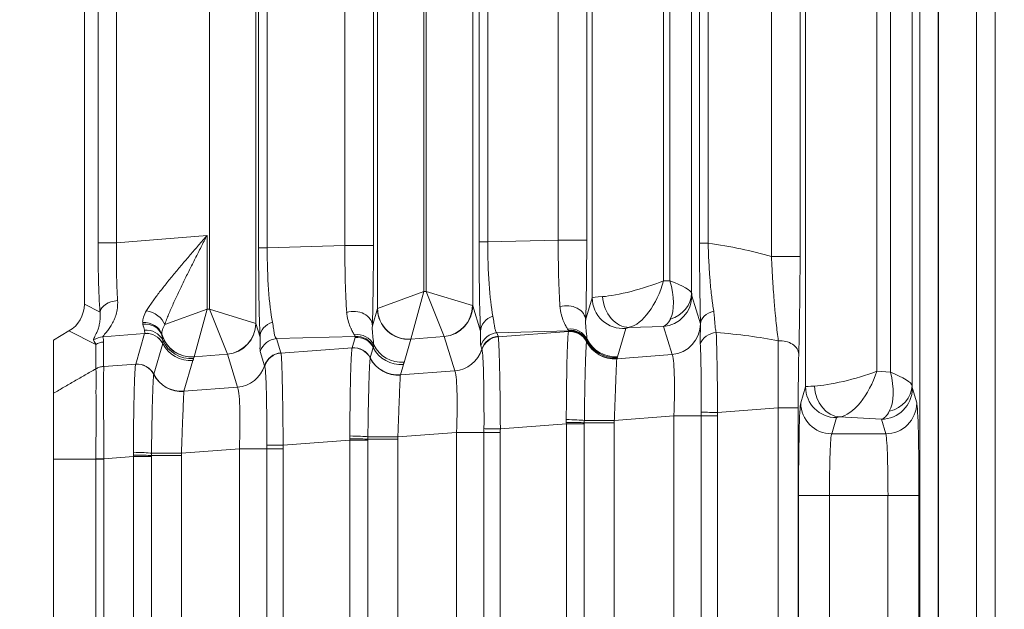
# Model space of a CAD drawing. Header units: millimetres. Extents: x 4 to 836, y 5 to 589.
# Tile 96 of 154: x 612 to 628, y 280 to 290. Entities that reach past the tile are written whole.
import ezdxf

# ---------------------------------------------------------------- set-up
doc = ezdxf.new("R2010")
doc.units = ezdxf.units.MM
doc.layers.add('1', color=7, linetype='Continuous', true_color=0xffffff)
doc.styles.add('ideas_simplex', font='simplex.shx')
doc.dimstyles.get("Standard").update_dxf_attribs({"dimtxt": 0.18, "dimasz": 0.18, "dimexe": 0.18, "dimexo": 0.0625, "dimgap": 0.09, "dimtad": 0, "dimtih": 1, "dimtoh": 1, "dimdec": 4, "dimzin": 0, "dimdsep": 46, "dimtxsty": 'Standard', "dimcen": 0.09, "dimadec": 0, "dimazin": 0, "dimtfac": 1, "dimtdec": 4, "dimtofl": 0, "dimtmove": 0, "dimatfit": 3, "dimfxl": 1, "dimtolj": 1, "dimtzin": 0, "dimarcsym": 0})

# ---------------------------------------------------------------- blocks, each defined once
blk = doc.blocks.new('_U7')
at = {"layer": '1', "color": 152, "lineweight": 13}
for p, q in [((695.062702, 354.711299), (597.434386, 354.711299)), ((663.288624, 267.843936), (597.434386, 267.843936))]:
    blk.add_line(p, q, dxfattribs=at)
at = {"layer": '1', "color": 27, "lineweight": 13}
blk.add_line((599.434386, 267.843936), (599.434386, 354.711299), dxfattribs=at)
at = {"layer": '1', "color": 87, "lineweight": 25}
for p, q in [((597.934386, 318.380118), (592.309386, 318.380118)), ((592.309386, 318.380118), (592.309386, 316.880118)), ((597.934386, 316.880118), (597.934386, 318.380118)), ((592.309386, 305.675118), (592.309386, 304.175118)), ((597.934386, 304.175118), (597.934386, 305.675118)), ((592.309386, 304.175118), (597.934386, 304.175118))]:
    blk.add_line(p, q, dxfattribs=at)
at = {"layer": '1', "color": 27, "lineweight": 18}
for points in [[(599.434386, 354.711299), (599.963367, 351.711301), (598.905405, 351.711297)], [(599.434386, 267.843936), (598.905405, 270.843935), (599.963367, 270.843938)]]:
    blk.add_solid(points, dxfattribs=at)
at = {"layer": '1', "color": 87, "linetype": 'Continuous', "lineweight": 25, "char_height": 3, "attachment_point": 7, "rotation": 90, "line_spacing_factor": 1.204819, "style": 'ideas_simplex'}
for s, insert in [('\\W1.2280;86,9', (590.468386, 305.622618)), ('\\W1.2097;3.42', (597.780886, 305.622618))]:
    blk.add_mtext(s, dxfattribs=dict(at, insert=insert))

msp = doc.modelspace()

# ---------------------------------------------------------------- linework, layer by layer
at = {"layer": '1', "color": 143, "linetype": 'Continuous', "lineweight": 13}
for p, q in [((625.18, 283.849), (625.18, 324.574)), ((626.901, 324.553), (626.901, 283.869)), ((626.329, 324.323), (626.329, 284.099)), ((626.551, 284.087), (626.551, 324.335)), ((616.308, 323.55), (616.308, 284.872)), ((615.558, 285.103), (615.558, 323.32)), ((618.269, 285.114), (618.269, 323.309)), ((619.808, 323.265), (619.808, 285.158)), ((621.737, 285.287), (621.737, 323.135)), ((619.019, 323.037), (619.019, 285.385)), ((619.058, 285.389), (619.058, 323.034)), ((623.342, 323.064), (623.342, 285.358)), ((622.886, 322.864), (622.886, 285.559)), ((622.992, 285.561), (622.992, 322.861)), ((616.352, 286.094), (616.352, 322.328)), ((616.492, 322.328), (616.492, 286.094)), ((613.76, 286.174), (613.76, 322.249)), ((614.059, 322.249), (614.059, 286.174)), ((617.745, 286.127), (617.745, 322.295)), ((618.205, 322.295), (618.205, 286.127)), ((619.91, 286.188), (619.91, 322.235)), ((620.05, 322.235), (620.05, 286.188)), ((621.188, 286.218), (621.188, 322.205)), ((621.648, 322.205), (621.648, 286.218)), ((623.469, 286.167), (623.469, 297.641)), ((623.609, 297.641), (623.609, 286.167)), ((624.631, 285.951), (624.631, 296.91)), ((625.091, 296.91), (625.091, 285.951)), ((627.025, 272.495), (627.025, 295.557)), ((627.323, 295.557), (627.323, 272.495)), ((627.327, 295.554), (627.327, 255.488)), ((627.939, 260.854), (627.939, 295.554)), ((614.059, 286.174), (615.519, 286.293)), ((615.519, 286.293), (615.519, 285.1)), ((613.76, 286.174), (614.059, 286.174)), ((616.352, 286.094), (616.492, 286.094)), ((616.492, 286.094), (617.745, 286.127)), ((617.745, 286.127), (618.205, 286.127)), ((619.91, 286.188), (620.05, 286.188)), ((620.05, 286.188), (621.188, 286.218)), ((621.188, 286.218), (621.648, 286.218)), ((623.609, 286.167), (623.469, 286.167)), ((625.091, 285.951), (624.631, 285.951)), ((622.886, 285.559), (622.992, 285.561)), ((619.019, 285.385), (618.272, 285.115)), ((619.019, 285.385), (618.811, 284.619)), ((619.019, 285.385), (619.058, 285.389)), ((619.058, 285.389), (619.348, 284.663)), ((619.805, 285.159), (619.058, 285.389)), ((621.631, 284.924), (621.737, 285.287)), ((623.346, 285.319), (623.484, 284.867)), ((613.539, 285.181), (613.792, 285.055)), ((619.808, 285.158), (619.934, 284.746)), ((614.836, 284.852), (615.519, 285.1)), ((615.311, 284.333), (615.519, 285.1)), ((615.519, 285.1), (615.558, 285.103)), ((615.848, 284.377), (615.558, 285.103)), ((616.305, 284.873), (615.558, 285.103)), ((618.188, 284.834), (618.269, 285.114)), ((616.308, 284.872), (616.375, 284.652)), ((622.886, 284.823), (622.333, 284.808)), ((623.025, 284.371), (622.886, 284.823)), ((613.724, 284.533), (613.29, 284.75)), ((614.512, 284.711), (613.84, 284.656)), ((614.368, 284.217), (614.512, 284.711)), ((617.914, 284.66), (616.641, 284.627)), ((619.348, 284.663), (618.811, 284.619)), ((619.518, 284.106), (619.348, 284.661)), ((621.357, 284.751), (620.199, 284.72)), ((620.199, 284.72), (620.217, 284.664)), ((620.219, 284.658), (621.355, 284.744)), ((622.277, 284.791), (622.144, 284.335)), ((613.724, 284.139), (613.724, 284.533)), ((613.85, 284.572), (613.85, 284.178)), ((614.804, 284.547), (614.66, 284.052)), ((616.641, 284.627), (616.71, 284.399)), ((617.861, 284.48), (617.91, 284.647)), ((618.81, 284.617), (618.701, 284.244)), ((619.955, 284.455), (619.938, 284.511)), ((615.848, 284.377), (615.311, 284.333)), ((616.012, 283.841), (615.848, 284.376)), ((616.448, 284.19), (616.379, 284.417)), ((616.713, 284.394), (617.861, 284.48)), ((618.202, 284.483), (618.154, 284.316)), ((622.134, 284.303), (623.025, 284.371)), ((613.851, 284.177), (614.368, 284.217)), ((615.291, 284.274), (615.147, 283.777)), ((615.31, 284.332), (615.302, 284.304)), ((618.689, 284.209), (618.641, 284.041)), ((618.64, 284.04), (619.518, 284.106)), ((626.329, 284.099), (626.551, 284.087)), ((615.146, 283.776), (616.012, 283.841)), ((625.102, 283.589), (625.18, 283.849)), ((626.905, 283.824), (626.975, 283.589)), ((623.055, 283.379), (622.093, 283.307)), ((623.055, 276.043), (623.055, 283.379)), ((623.055, 283.379), (623.495, 283.379)), ((623.495, 276.043), (623.495, 283.379)), ((623.76, 283.379), (623.495, 283.379)), ((624.741, 283.509), (623.76, 283.435)), ((623.76, 283.379), (623.76, 276.043)), ((625.062, 283.509), (624.741, 283.509)), ((624.741, 275.913), (624.741, 283.509)), ((625.062, 283.509), (625.062, 275.913)), ((621.319, 283.251), (620.254, 283.17)), ((621.319, 283.251), (621.609, 283.251)), ((621.319, 276.172), (621.319, 283.251)), ((621.609, 283.269), (622.093, 283.269)), ((621.609, 283.251), (621.609, 276.172)), ((622.093, 283.269), (622.093, 276.154)), ((625.68, 283.351), (625.602, 283.091)), ((626.405, 283.326), (625.729, 283.363)), ((626.475, 283.091), (626.405, 283.326)), ((619.548, 283.114), (618.6, 283.043)), ((619.548, 276.308), (619.548, 283.114)), ((619.548, 283.114), (619.989, 283.114)), ((619.989, 276.308), (619.989, 283.114)), ((619.989, 283.114), (620.253, 283.114)), ((620.253, 283.114), (620.253, 276.308)), ((625.602, 283.091), (626.475, 283.091)), ((617.825, 282.987), (616.747, 282.906)), ((617.825, 282.987), (618.116, 282.987)), ((617.825, 276.436), (617.825, 282.987)), ((618.116, 283.005), (618.6, 283.005)), ((618.116, 282.987), (618.116, 276.436)), ((618.6, 283.005), (618.6, 276.417)), ((616.042, 282.85), (615.106, 282.779)), ((616.042, 276.573), (616.042, 282.85)), ((616.042, 282.85), (616.483, 282.85)), ((616.483, 276.573), (616.483, 282.85)), ((616.483, 282.85), (616.747, 282.85)), ((616.747, 282.85), (616.747, 276.573)), ((613.723, 276.741), (613.723, 282.682)), ((614.332, 282.723), (613.852, 282.687)), ((613.852, 282.682), (613.852, 276.741)), ((614.332, 282.723), (614.622, 282.723)), ((614.332, 276.699), (614.332, 282.723)), ((615.106, 282.741), (614.622, 282.741)), ((614.622, 282.723), (614.622, 276.699)), ((615.106, 282.741), (615.106, 276.681)), ((625.066, 282.095), (625.566, 282.095)), ((625.066, 277.327), (625.066, 282.095)), ((626.511, 282.095), (625.566, 282.095)), ((625.566, 282.095), (625.566, 277.327)), ((626.511, 282.095), (627.011, 282.095)), ((626.511, 277.327), (626.511, 282.095)), ((627.011, 282.095), (627.011, 277.327))]:
    msp.add_line(p, q, dxfattribs=at)
at = {"layer": '1', "color": 143, "linetype": 'Continuous', "lineweight": 18}
for p, q in [((613.539, 285.181), (613.539, 323.241)), ((628.239, 295.554), (628.239, 260.854)), ((613.29, 284.75), (613.039, 284.604)), ((613.039, 283.744), (613.039, 284.604)), ((613.039, 282.682), (613.039, 276.741))]:
    msp.add_line(p, q, dxfattribs=at)
at = {"layer": '1', "color": 143, "linetype": 'Continuous', "lineweight": 13}
for centre, major_axis, ratio, start_param, end_param in [((613.906, 286.186), (-0.001, -1.806), 0.081028, 4.719047, 5.389171), ((614.205, 286.186), (-0.026, -1.507), 0.096946, 4.721976, 5.3921), ((616.408, 286.121), (-0.001, -1.801), 0.031454, 4.727263, 5.665979), ((616.708, 286.121), (-0.01, -1.501), 0.144199, 4.731152, 5.669868), ((617.85, 286.151), (-0.007, -1.501), 0.069967, 4.728606, 5.53592), ((618.15, 286.151), (-0.001, 1.801), 0.030434, 3.891833, 4.699147), ((619.967, 286.215), (-0.001, -1.801), 0.031454, 4.727263, 5.665979), ((620.267, 286.215), (-0.01, -1.501), 0.144199, 4.731152, 5.669868), ((621.293, 286.242), (-0.007, -1.501), 0.069967, 4.728606, 5.53592), ((621.593, 286.242), (-0.001, 1.801), 0.030434, 3.891833, 4.699147), ((621.671, 283.209), (-5.359, -0.61), 0.555322, 4.065229, 4.279916), ((622.487, 285.559), (-0.749, -0.223), 0.167328, 0.629667, 2.08325), ((622.487, 285.559), (-0.267, -0.744), 0.48275, 0.288947, 1.74253), ((622.592, 285.561), (-0.749, 0.213), 0.16115, 3.213469, 4.195906), ((622.592, 285.561), (-0.292, 0.731), 0.480074, 3.540259, 4.522696), ((622.487, 285.307), (-0.75, -0.02), 0.029238, 5.602995, 6.256209), ((622.237, 285.287), (-0.48, 0.14), 0.995643, 0.284559, 1.93418), ((622.292, 285.305), (-0.093, 0.491), 0.77245, 1.424832, 3.003921), ((622.846, 285.319), (-0.478, -0.146), 0.996014, 1.356348, 2.843741), ((622.842, 285.358), (0.499, 0.024), 0.878584, 4.986909, 6.228347), ((623.347, 285.568), (0, -0.25), 0.031454, 5.7097, 6.180846), ((614.091, 285.055), (-0.299, -0.019), 0.621028, 4.722941, 6.179613), ((619.307, 285.159), (-0.339, -0.368), 0.992996, 0.829626, 2.311967), ((619.308, 285.158), (-0.478, -0.146), 0.996014, 1.356348, 2.843741), ((619.058, 285.137), (-0.75, -0.02), 0.029238, 3.166976, 3.228063), ((621.331, 284.924), (-0.3, 0.01), 0.776151, 3.183119, 5.129649), ((614.562, 284.852), (0.269, -0.133), 0.701534, 0.615113, 1.97019), ((617.888, 284.834), (-0.3, 0.01), 0.776151, 3.183119, 5.129649), ((619.019, 285.134), (-0.75, -0.02), 0.029238, 6.195123, 6.256209), ((618.769, 285.114), (-0.48, 0.14), 0.995643, 0.284559, 1.93418), ((618.77, 285.115), (0.368, -0.339), 0.991771, 3.890384, 5.534394), ((620.234, 284.746), (0.3, 0.013), 0.858349, 1.869708, 3.09055), ((623.785, 284.864), (0.3, 0.008), 0.714578, 1.843542, 3.104165), ((614.502, 284.622), (-0.299, -0.018), 0.878856, 3.371092, 4.730554), ((614.506, 284.591), (0.294, 0.059), 0.895222, 0.116047, 1.467257), ((615.807, 284.873), (0.339, 0.368), 0.992996, 3.971219, 5.453559), ((615.808, 284.872), (-0.478, -0.146), 0.996014, 1.356348, 2.843741), ((615.558, 284.851), (-0.75, -0.02), 0.029238, 3.166976, 3.228063), ((616.675, 284.652), (-0.3, -0.013), 0.858349, 5.011301, 6.232142), ((622.847, 285.568), (-0.012, 0.75), 0.344743, 3.248267, 3.719413), ((622.984, 284.867), (0.478, 0.146), 0.996014, 4.49794, 5.985334), ((623.48, 283.368), (0, -1.504), 0.026222, 3.03572, 3.056098), ((613.864, 284.359), (-0.293, -0.063), 0.996129, 4.582293, 5.127516), ((611.987, 285.993), (-1.824, 1.543), 0.244098, 3.345307, 3.448446), ((614.531, 284.478), (-0.293, -0.062), 0.959628, 3.357303, 4.589851), ((614.536, 284.414), (-0.291, 0.074), 0.995302, 3.855675, 5.041954), ((614.536, 284.413), (-0.288, 0.084), 0.995643, 3.889373, 5.075773), ((615.27, 284.829), (-0.368, 0.339), 0.991771, 1.011679, 2.392801), ((615.269, 284.828), (-0.48, 0.14), 0.995643, 0.586384, 1.93418), ((617.94, 284.397), (-0.298, -0.034), 0.982269, 3.47982, 4.74638), ((617.934, 284.349), (-0.288, 0.084), 0.995643, 3.889373, 5.075773), ((617.938, 284.362), (-0.284, 0.098), 0.995471, 3.936926, 5.123325), ((619.099, 284.64), (-0.25, -0.021), 0.087194, 3.1606, 3.221686), ((620.224, 284.422), (-0.287, -0.088), 0.996014, 4.49794, 5.68434), ((620.241, 284.366), (0.287, 0.088), 0.996014, 1.356348, 2.542747), ((620.243, 284.36), (-0.268, -0.136), 0.995564, 4.326262, 5.515407), ((621.383, 284.488), (-0.298, -0.034), 0.982269, 3.47982, 4.74638), ((621.384, 284.464), (-0.299, 0.026), 0.991317, 3.692146, 4.906932), ((621.379, 284.444), (0.296, -0.047), 0.993751, 0.624244, 1.811107), ((621.379, 284.442), (-0.297, 0.041), 0.992886, 3.746267, 4.933141), ((621.379, 284.446), (-0.286, 0.092), 0.995544, 3.917572, 5.103972), ((621.382, 284.453), (-0.284, 0.098), 0.995464, 3.938534, 5.124934), ((622.527, 284.81), (-0.25, -0.021), 0.087194, 5.596619, 6.249833), ((623.769, 284.469), (0.299, 0.018), 0.865443, 1.618775, 2.80586), ((620.871, 283.209), (-5.474, -0.489), 0.272631, 3.903241, 4.136783), ((612.012, 285.695), (-1.72, 1.279), 0.157063, 3.407767, 3.510906), ((613.874, 284.274), (-0.3, 0), 0.996169, 4.79353, 5.235988), ((615.251, 284.77), (-0.48, 0.14), 0.995643, 0.747756, 1.93418), ((615.261, 284.801), (-0.48, 0.14), 0.995643, 0.701882, 1.93418), ((616.665, 284.329), (-0.287, -0.088), 0.996014, 4.49794, 5.68434), ((618.661, 284.741), (-0.48, 0.14), 0.995643, 0.730359, 1.93418), ((619.06, 284.637), (-0.25, -0.021), 0.087194, 6.188746, 6.249833), ((622.093, 284.799), (0.482, -0.134), 0.994903, 3.877554, 5.063573), ((622.093, 284.8), (-0.477, 0.149), 0.995576, 0.767528, 1.953557), ((622.099, 284.818), (-0.471, 0.168), 0.995424, 0.803737, 1.993154), ((622.104, 284.832), (0.48, -0.14), 0.995643, 3.871952, 5.075773), ((624.793, 283.505), (-0.023, 1.503), 0.034806, 0.761143, 1.567646), ((624.771, 284.376), (0.3, -0.008), 0.722159, 0.037852, 1.693094), ((615.56, 284.351), (-0.25, -0.021), 0.087194, 6.188746, 6.249833), ((615.599, 284.355), (-0.25, -0.021), 0.087194, 3.1606, 3.221686), ((616.735, 284.101), (-0.287, -0.088), 0.996014, 4.49794, 5.68434), ((616.737, 284.096), (-0.268, -0.136), 0.995564, 4.326262, 5.515407), ((617.885, 284.18), (-0.297, 0.044), 0.993716, 3.753576, 4.940466), ((617.886, 284.182), (-0.288, 0.084), 0.995643, 3.889373, 5.075773), ((617.885, 284.182), (0.292, -0.068), 0.995069, 0.693593, 1.88023), ((618.649, 284.705), (0.48, -0.14), 0.995643, 3.889373, 5.075773), ((619.478, 284.602), (0.478, 0.146), 0.996014, 4.49794, 5.68434), ((622.981, 283.368), (-0.038, -1.006), 0.073389, 1.584419, 3.062485), ((625.093, 283.505), (0, 1.203), 0.026128, 0.761013, 1.567515), ((613.875, 283.88), (-0.295, -0.056), 0.996153, 4.6081, 5.050478), ((614.392, 283.918), (-0.292, 0.068), 0.995069, 3.835186, 5.021822), ((614.391, 283.916), (-0.297, 0.044), 0.993716, 3.753576, 4.940466), ((614.392, 283.919), (-0.288, 0.084), 0.995643, 3.889373, 5.075773), ((615.971, 284.338), (0.478, 0.146), 0.996014, 4.49794, 5.68434), ((618.6, 284.538), (0.48, -0.14), 0.995643, 3.889417, 5.075773), ((618.6, 284.536), (0.479, -0.144), 0.995612, 3.899122, 5.085129), ((615.106, 284.272), (-0.479, 0.144), 0.995612, 0.757529, 1.943536), ((615.106, 284.274), (-0.48, 0.14), 0.995643, 0.747824, 1.93418), ((619.474, 283.103), (-0.038, -1.006), 0.073389, 1.584419, 3.062485), ((625.93, 284.099), (-0.749, -0.207), 0.157833, 0.592362, 2.089349), ((625.93, 284.099), (-0.306, -0.723), 0.478289, 0.273353, 1.770341), ((626.151, 284.087), (-0.254, 0.751), 0.483887, 3.567957, 4.550393), ((626.151, 284.087), (-0.749, 0.229), 0.170757, 3.219839, 4.202275), ((625.93, 283.848), (-0.75, 0), 0.029163, 5.647196, 6.257005), ((625.729, 283.861), (-0.059, 0.497), 0.802499, 1.475989, 2.994994), ((626.401, 283.869), (0.499, 0.022), 0.864178, 4.939752, 6.231139), ((626.905, 284.073), (0, 0.25), 0.031404, 2.522132, 3.036683), ((615.968, 282.839), (-0.038, -1.006), 0.073389, 1.584419, 3.062485), ((625.68, 283.849), (-0.479, 0.143), 0.995856, 0.291963, 1.860478), ((626.405, 283.824), (-0.479, -0.143), 0.995856, 1.281115, 2.84963), ((625.106, 282.095), (0, -1.5), 0.026186, 3.228859, 4.712389), ((625.602, 283.589), (0.479, -0.143), 0.995856, 3.433556, 5.002071), ((626.475, 283.589), (0.479, 0.143), 0.995856, 4.422707, 5.991222), ((626.972, 282.095), (0, -1.5), 0.026186, 1.570796, 3.054326), ((623.781, 283.435), (0.3, -0.004), 0.000932, 3.454247, 4.642582), ((626.405, 284.073), (-0.025, -0.75), 0.344332, 0.09585, 0.610401), ((621.34, 283.306), (-0.3, 0.006), 0.044184, 3.597973, 4.786486), ((621.34, 283.269), (-0.3, 0.002), 0.014605, 3.59604, 4.783436), ((622.059, 283.307), (0.5, 0.001), 0.000077, 3.597528, 4.782202), ((625.93, 283.35), (-0.25, 0), 0.087489, 5.647196, 6.257005), ((620.275, 283.17), (0.3, -0.004), 0.000932, 3.454247, 4.642582), ((625.605, 282.095), (0, -1), 0.039279, 3.228859, 4.712389), ((626.472, 282.095), (0, -1), 0.039279, 1.570796, 3.054326), ((616.768, 282.906), (-0.3, 0.004), 0.000932, 0.312654, 1.500989), ((617.847, 283.042), (-0.3, 0.006), 0.044184, 3.597973, 4.786486), ((617.846, 283.005), (-0.3, 0.002), 0.014605, 3.59604, 4.783436), ((618.565, 283.043), (0.5, 0.001), 0.000077, 3.597528, 4.782202), ((614.353, 282.778), (-0.3, 0.006), 0.044184, 3.597973, 4.786486), ((614.353, 282.741), (-0.3, 0.002), 0.014605, 3.59604, 4.783436), ((615.071, 282.779), (-0.5, -0.001), 0.000077, 0.455936, 1.640609), ((613.873, 282.687), (-0.3, 0.002), 0.000366, 1.047201, 1.500984)]:
    msp.add_ellipse(centre, major_axis=major_axis, ratio=ratio, start_param=start_param, end_param=end_param, dxfattribs=at)
at = {"layer": '1', "color": 143, "linetype": 'Continuous', "lineweight": 18}
msp.add_ellipse((613.037, 285.183), major_axis=(-0.449, 0.225), ratio=0.995894, start_param=2.56169, end_param=3.603692, dxfattribs=at)
at = {"layer": '1', "color": 143, "linetype": 'Continuous', "lineweight": 13}
for points, knots in [([(614.544, 285.078), (614.55, 285.089), (614.557, 285.1), (614.572, 285.123), (614.579, 285.135), (614.602, 285.169), (614.618, 285.193), (614.668, 285.263), (614.703, 285.312), (614.778, 285.41), (614.817, 285.46), (614.878, 285.536), (614.899, 285.561), (614.941, 285.613), (614.962, 285.639), (615.026, 285.716), (615.07, 285.768), (615.158, 285.872), (615.202, 285.924), (615.291, 286.029), (615.336, 286.081), (615.405, 286.16), (615.439, 286.2), (615.473, 286.24), (615.496, 286.266), (615.508, 286.279), (615.519, 286.293)], [0, 0, 0, 0, 0.03125, 0.03125, 0.0625, 0.0625, 0.125, 0.125, 0.25, 0.25, 0.375, 0.375, 0.4375, 0.4375, 0.5, 0.5, 0.625, 0.625, 0.75, 0.75, 0.875, 0.875, 0.9375, 0.96875, 0.96875, 1, 1, 1, 1]), ([(615.519, 286.293), (615.511, 286.277), (615.503, 286.261), (615.487, 286.23), (615.463, 286.183), (615.439, 286.137), (615.392, 286.043), (615.36, 285.981), (615.298, 285.858), (615.266, 285.796), (615.205, 285.674), (615.175, 285.612), (615.13, 285.521), (615.115, 285.49), (615.086, 285.429), (615.071, 285.399), (615.028, 285.309), (615.001, 285.249), (614.948, 285.132), (614.923, 285.075), (614.888, 284.99), (614.877, 284.962), (614.855, 284.907), (614.845, 284.879), (614.836, 284.852)], [0, 0, 0, 0, 0.03125, 0.03125, 0.0625, 0.125, 0.125, 0.25, 0.25, 0.375, 0.375, 0.5, 0.5, 0.5625, 0.5625, 0.625, 0.625, 0.75, 0.75, 0.875, 0.875, 0.9375, 0.9375, 1, 1, 1, 1]), ([(623.609, 286.167), (623.61, 286.113), (623.612, 286.061), (623.615, 285.957), (623.617, 285.906), (623.623, 285.805), (623.625, 285.755), (623.63, 285.681), (623.632, 285.656), (623.636, 285.608), (623.638, 285.585), (623.647, 285.469), (623.656, 285.382), (623.669, 285.279), (623.671, 285.258), (623.676, 285.218), (623.679, 285.199), (623.687, 285.141), (623.693, 285.104), (623.698, 285.068)], [0, 0, 0, 0, 0.125, 0.125, 0.25, 0.25, 0.375, 0.375, 0.4375, 0.4375, 0.5, 0.5, 0.75, 0.75, 0.8125, 0.8125, 0.875, 0.875, 1, 1, 1, 1]), ([(624.741, 284.592), (624.728, 284.682), (624.717, 284.777), (624.701, 284.929), (624.695, 284.981), (624.688, 285.062), (624.685, 285.089), (624.68, 285.145), (624.678, 285.173), (624.671, 285.259), (624.667, 285.317), (624.658, 285.437), (624.654, 285.498), (624.649, 285.593), (624.647, 285.625), (624.643, 285.689), (624.642, 285.721), (624.637, 285.819), (624.634, 285.885), (624.631, 285.951)], [0, 0, 0, 0, 0.25, 0.25, 0.375, 0.375, 0.4375, 0.4375, 0.5, 0.5, 0.625, 0.625, 0.75, 0.75, 0.8125, 0.8125, 0.875, 0.875, 1, 1, 1, 1]), ([(614.076, 285.24), (614.078, 285.199), (614.077, 285.159), (614.067, 285.084), (614.06, 285.049), (614.045, 284.998), (614.04, 284.982), (614.028, 284.951), (614.022, 284.936), (614.002, 284.892), (613.988, 284.865), (613.958, 284.816), (613.942, 284.794), (613.912, 284.753), (613.897, 284.735), (613.87, 284.703), (613.859, 284.69), (613.847, 284.674), (613.844, 284.67), (613.84, 284.662), (613.839, 284.659), (613.84, 284.656)], [0, 0, 0, 0, 0.125, 0.125, 0.25, 0.25, 0.3125, 0.3125, 0.375, 0.375, 0.5, 0.5, 0.625, 0.625, 0.75, 0.75, 0.875, 0.875, 0.9375, 0.9375, 1, 1, 1, 1]), ([(621.34, 284.78), (621.331, 284.794), (621.321, 284.812), (621.304, 284.844), (621.298, 284.856), (621.286, 284.881), (621.28, 284.895), (621.261, 284.939), (621.249, 284.972), (621.234, 285.029), (621.229, 285.05), (621.221, 285.093), (621.218, 285.116), (621.217, 285.141)], [0, 0, 0, 0, 0.25, 0.25, 0.375, 0.375, 0.5, 0.5, 0.75, 0.75, 0.875, 0.875, 1, 1, 1, 1]), ([(613.688, 284.6), (613.686, 284.604), (613.686, 284.61), (613.691, 284.626), (613.695, 284.635), (613.704, 284.652), (613.707, 284.658), (613.714, 284.671), (613.717, 284.678), (613.728, 284.701), (613.736, 284.718), (613.752, 284.755), (613.759, 284.775), (613.773, 284.82), (613.779, 284.844), (613.789, 284.897), (613.793, 284.925), (613.796, 284.987), (613.795, 285.019), (613.792, 285.055)], [0, 0, 0, 0, 0.125, 0.125, 0.25, 0.25, 0.3125, 0.3125, 0.375, 0.375, 0.5, 0.5, 0.625, 0.625, 0.75, 0.75, 0.875, 0.875, 1, 1, 1, 1]), ([(614.481, 284.885), (614.48, 284.892), (614.48, 284.899), (614.481, 284.914), (614.482, 284.921), (614.486, 284.944), (614.49, 284.959), (614.506, 285.008), (614.522, 285.042), (614.544, 285.078)], [0, 0, 0, 0, 0.125, 0.125, 0.25, 0.25, 0.5, 0.5, 1, 1, 1, 1]), ([(617.897, 284.689), (617.888, 284.703), (617.878, 284.721), (617.861, 284.753), (617.855, 284.765), (617.843, 284.79), (617.836, 284.804), (617.818, 284.848), (617.806, 284.882), (617.791, 284.939), (617.786, 284.959), (617.778, 285.002), (617.775, 285.025), (617.773, 285.05)], [0, 0, 0, 0, 0.25, 0.25, 0.375, 0.375, 0.5, 0.5, 0.75, 0.75, 0.875, 0.875, 1, 1, 1, 1]), ([(620.134, 284.988), (620.142, 284.95), (620.147, 284.915), (620.153, 284.869), (620.155, 284.854), (620.159, 284.828), (620.161, 284.816), (620.167, 284.782), (620.172, 284.764), (620.183, 284.736), (620.191, 284.726), (620.199, 284.72)], [0, 0, 0, 0, 0.25, 0.25, 0.375, 0.375, 0.5, 0.5, 0.75, 0.75, 1, 1, 1, 1]), ([(623.698, 285.068), (623.704, 285.036), (623.707, 285.004), (623.712, 284.942), (623.713, 284.912), (623.718, 284.854), (623.72, 284.827), (623.728, 284.775), (623.733, 284.75), (623.739, 284.727)], [0, 0, 0, 0, 0.25, 0.25, 0.5, 0.5, 0.75, 0.75, 1, 1, 1, 1]), ([(614.836, 284.852), (614.82, 284.823), (614.808, 284.796), (614.797, 284.758), (614.794, 284.745), (614.791, 284.728), (614.791, 284.722), (614.79, 284.711), (614.79, 284.705), (614.79, 284.7)], [0, 0, 0, 0, 0.5, 0.5, 0.75, 0.75, 0.875, 0.875, 1, 1, 1, 1]), ([(616.576, 284.894), (616.583, 284.856), (616.588, 284.822), (616.595, 284.775), (616.597, 284.761), (616.6, 284.734), (616.602, 284.722), (616.608, 284.688), (616.613, 284.67), (616.625, 284.642), (616.632, 284.633), (616.641, 284.627)], [0, 0, 0, 0, 0.25, 0.25, 0.375, 0.375, 0.5, 0.5, 0.75, 0.75, 1, 1, 1, 1]), ([(618.188, 284.834), (618.187, 284.813), (618.187, 284.794), (618.187, 284.757), (618.188, 284.74), (618.191, 284.693), (618.195, 284.665), (618.201, 284.615), (618.204, 284.593), (618.208, 284.556), (618.21, 284.54), (618.21, 284.526)], [0, 0, 0, 0, 0.125, 0.125, 0.25, 0.25, 0.5, 0.5, 0.75, 0.75, 1, 1, 1, 1]), ([(621.631, 284.924), (621.63, 284.903), (621.63, 284.884), (621.631, 284.848), (621.631, 284.831), (621.635, 284.783), (621.638, 284.755), (621.644, 284.706), (621.647, 284.684), (621.652, 284.646), (621.653, 284.63), (621.653, 284.617)], [0, 0, 0, 0, 0.125, 0.125, 0.25, 0.25, 0.5, 0.5, 0.75, 0.75, 1, 1, 1, 1]), ([(623.481, 284.537), (623.48, 284.565), (623.479, 284.592), (623.479, 284.645), (623.48, 284.672), (623.482, 284.725), (623.484, 284.752), (623.486, 284.807), (623.486, 284.835), (623.485, 284.864)], [0, 0, 0, 0, 0.25, 0.25, 0.5, 0.5, 0.75, 0.75, 1, 1, 1, 1]), ([(614.512, 284.712), (614.513, 284.716), (614.514, 284.723), (614.513, 284.741), (614.511, 284.752), (614.508, 284.765)], [0, 0, 0, 0, 0.5, 0.5, 1, 1, 1, 1]), ([(616.379, 284.417), (616.377, 284.425), (616.375, 284.435), (616.374, 284.461), (616.374, 284.477), (616.376, 284.516), (616.377, 284.539), (616.377, 284.591), (616.377, 284.62), (616.375, 284.652)], [0, 0, 0, 0, 0.25, 0.25, 0.5, 0.5, 0.75, 0.75, 1, 1, 1, 1]), ([(619.938, 284.511), (619.935, 284.518), (619.934, 284.529), (619.933, 284.555), (619.933, 284.571), (619.934, 284.61), (619.935, 284.633), (619.936, 284.685), (619.936, 284.714), (619.934, 284.746)], [0, 0, 0, 0, 0.25, 0.25, 0.5, 0.5, 0.75, 0.75, 1, 1, 1, 1]), ([(620.219, 284.658), (620.219, 284.656), (620.22, 284.654), (620.221, 284.648), (620.221, 284.644), (620.223, 284.632), (620.224, 284.621), (620.227, 284.584), (620.229, 284.552), (620.231, 284.501), (620.232, 284.49), (620.232, 284.467), (620.234, 284.432), (620.236, 284.368), (620.238, 284.309), (620.239, 284.248), (620.24, 284.215), (620.243, 284.112), (620.244, 284.039), (620.246, 283.921), (620.247, 283.881), (620.248, 283.819), (620.248, 283.798), (620.249, 283.756), (620.249, 283.734), (620.25, 283.626), (620.251, 283.538), (620.252, 283.402), (620.253, 283.356), (620.253, 283.287), (620.253, 283.263), (620.254, 283.217), (620.254, 283.194), (620.254, 283.17)], [0, 0, 0, 0, 0.03125, 0.03125, 0.0625, 0.0625, 0.125, 0.125, 0.25, 0.25, 0.28125, 0.28125, 0.3125, 0.375, 0.4375, 0.4375, 0.5, 0.5, 0.625, 0.625, 0.6875, 0.6875, 0.71875, 0.71875, 0.75, 0.75, 0.875, 0.875, 0.9375, 0.9375, 0.96875, 0.96875, 1, 1, 1, 1]), ([(621.318, 283.319), (621.319, 283.408), (621.319, 283.495), (621.32, 283.622), (621.32, 283.665), (621.321, 283.727), (621.321, 283.748), (621.321, 283.789), (621.322, 283.81), (621.323, 283.912), (621.324, 283.99), (621.326, 284.1), (621.327, 284.135), (621.328, 284.188), (621.328, 284.205), (621.329, 284.238), (621.329, 284.255), (621.331, 284.336), (621.333, 284.394), (621.336, 284.474), (621.337, 284.498), (621.338, 284.533), (621.339, 284.545), (621.34, 284.567), (621.34, 284.577), (621.343, 284.627), (621.345, 284.66), (621.348, 284.698), (621.349, 284.709), (621.351, 284.727), (621.353, 284.734), (621.354, 284.739)], [0, 0, 0, 0, 0.125, 0.125, 0.1875, 0.1875, 0.21875, 0.21875, 0.25, 0.25, 0.375, 0.375, 0.4375, 0.4375, 0.46875, 0.46875, 0.5, 0.5, 0.625, 0.625, 0.6875, 0.6875, 0.71875, 0.71875, 0.75, 0.75, 0.875, 0.875, 0.9375, 0.9375, 1, 1, 1, 1]), ([(621.354, 284.739), (621.354, 284.74), (621.354, 284.74), (621.354, 284.74), (621.354, 284.741), (621.354, 284.741)], [0, 0, 0, 0, 0.375764, 0.375764, 1, 1, 1, 1]), ([(623.739, 284.727), (623.74, 284.694), (623.742, 284.658), (623.743, 284.598), (623.744, 284.577), (623.745, 284.534), (623.746, 284.512), (623.748, 284.443), (623.749, 284.394), (623.75, 284.317), (623.751, 284.278), (623.752, 284.236), (623.752, 284.209), (623.752, 284.195), (623.754, 284.124), (623.755, 284.008), (623.757, 283.885), (623.758, 283.806), (623.758, 283.791), (623.758, 283.759), (623.758, 283.743), (623.759, 283.695), (623.759, 283.662), (623.76, 283.566), (623.76, 283.5), (623.76, 283.435)], [0, 0, 0, 0, 0.125, 0.125, 0.1875, 0.1875, 0.25, 0.25, 0.375, 0.375, 0.4375, 0.46875, 0.46875, 0.5, 0.5, 0.625, 0.75, 0.75, 0.78125, 0.78125, 0.8125, 0.8125, 0.875, 0.875, 1, 1, 1, 1]), ([(614.805, 284.599), (614.806, 284.587), (614.807, 284.577), (614.807, 284.56), (614.806, 284.553), (614.804, 284.548)], [0, 0, 0, 0, 0.5, 0.5, 1, 1, 1, 1]), ([(621.646, 284.576), (621.645, 284.567), (621.643, 284.552), (621.64, 284.519), (621.64, 284.506), (621.638, 284.484), (621.638, 284.476), (621.637, 284.46), (621.636, 284.452), (621.634, 284.407), (621.632, 284.366), (621.63, 284.295), (621.629, 284.27), (621.627, 284.217), (621.626, 284.189), (621.624, 284.102), (621.622, 284.04), (621.62, 283.941), (621.619, 283.907), (621.618, 283.854), (621.618, 283.837), (621.617, 283.801), (621.617, 283.783), (621.615, 283.692), (621.614, 283.617), (621.612, 283.502), (621.612, 283.463), (621.611, 283.385), (621.61, 283.346), (621.61, 283.306)], [0, 0, 0, 0, 0.125, 0.125, 0.1875, 0.1875, 0.21875, 0.21875, 0.25, 0.25, 0.375, 0.375, 0.4375, 0.4375, 0.5, 0.5, 0.625, 0.625, 0.6875, 0.6875, 0.71875, 0.71875, 0.75, 0.75, 0.875, 0.875, 0.9375, 0.9375, 1, 1, 1, 1]), ([(623.496, 283.439), (623.496, 283.494), (623.496, 283.55), (623.497, 283.632), (623.497, 283.659), (623.497, 283.713), (623.497, 283.74), (623.496, 283.82), (623.496, 283.924), (623.495, 284.023), (623.494, 284.095), (623.494, 284.119), (623.493, 284.165), (623.492, 284.187), (623.491, 284.253), (623.49, 284.294), (623.488, 284.353), (623.488, 284.372), (623.487, 284.408), (623.486, 284.426), (623.484, 284.477), (623.483, 284.509), (623.481, 284.537)], [0, 0, 0, 0, 0.125, 0.125, 0.1875, 0.1875, 0.25, 0.25, 0.375, 0.5, 0.5, 0.5625, 0.5625, 0.625, 0.625, 0.75, 0.75, 0.8125, 0.8125, 0.875, 0.875, 1, 1, 1, 1]), ([(616.713, 284.394), (616.713, 284.392), (616.714, 284.389), (616.715, 284.383), (616.715, 284.379), (616.717, 284.367), (616.718, 284.357), (616.72, 284.32), (616.722, 284.287), (616.725, 284.236), (616.725, 284.225), (616.726, 284.203), (616.727, 284.168), (616.73, 284.103), (616.731, 284.045), (616.733, 283.983), (616.734, 283.95), (616.736, 283.847), (616.738, 283.774), (616.74, 283.657), (616.74, 283.617), (616.741, 283.555), (616.742, 283.534), (616.742, 283.491), (616.742, 283.47), (616.744, 283.361), (616.745, 283.273), (616.746, 283.137), (616.746, 283.091), (616.747, 283.022), (616.747, 282.999), (616.747, 282.952), (616.747, 282.929), (616.747, 282.906)], [0, 0, 0, 0, 0.03125, 0.03125, 0.0625, 0.0625, 0.125, 0.125, 0.25, 0.25, 0.28125, 0.28125, 0.3125, 0.375, 0.4375, 0.4375, 0.5, 0.5, 0.625, 0.625, 0.6875, 0.6875, 0.71875, 0.71875, 0.75, 0.75, 0.875, 0.875, 0.9375, 0.9375, 0.96875, 0.96875, 1, 1, 1, 1]), ([(617.825, 283.056), (617.825, 283.145), (617.825, 283.232), (617.826, 283.36), (617.827, 283.403), (617.827, 283.466), (617.827, 283.486), (617.828, 283.528), (617.828, 283.549), (617.829, 283.651), (617.83, 283.729), (617.832, 283.839), (617.833, 283.875), (617.834, 283.928), (617.835, 283.945), (617.835, 283.978), (617.836, 283.995), (617.838, 284.076), (617.84, 284.135), (617.842, 284.214), (617.843, 284.239), (617.845, 284.285), (617.846, 284.307), (617.849, 284.367), (617.852, 284.399), (617.855, 284.437), (617.856, 284.447), (617.858, 284.461), (617.858, 284.465), (617.859, 284.471), (617.86, 284.474), (617.86, 284.477)], [0, 0, 0, 0, 0.125, 0.125, 0.1875, 0.1875, 0.21875, 0.21875, 0.25, 0.25, 0.375, 0.375, 0.4375, 0.4375, 0.46875, 0.46875, 0.5, 0.5, 0.625, 0.625, 0.6875, 0.6875, 0.75, 0.75, 0.875, 0.875, 0.9375, 0.9375, 0.96875, 0.96875, 1, 1, 1, 1]), ([(619.989, 283.174), (619.989, 283.194), (619.99, 283.214), (619.99, 283.253), (619.99, 283.273), (619.99, 283.332), (619.99, 283.371), (619.99, 283.486), (619.99, 283.561), (619.989, 283.653), (619.989, 283.671), (619.989, 283.707), (619.988, 283.761), (619.988, 283.812), (619.986, 283.911), (619.985, 283.974), (619.982, 284.091), (619.98, 284.143), (619.978, 284.214), (619.977, 284.236), (619.975, 284.268), (619.974, 284.278), (619.973, 284.297), (619.973, 284.307), (619.97, 284.351), (619.968, 284.38), (619.964, 284.413), (619.962, 284.422), (619.96, 284.434), (619.96, 284.437), (619.958, 284.443), (619.958, 284.446), (619.957, 284.448)], [0, 0, 0, 0, 0.03125, 0.03125, 0.0625, 0.0625, 0.125, 0.125, 0.25, 0.25, 0.28125, 0.28125, 0.3125, 0.375, 0.375, 0.5, 0.5, 0.625, 0.625, 0.6875, 0.6875, 0.71875, 0.71875, 0.75, 0.75, 0.875, 0.875, 0.9375, 0.9375, 0.96875, 0.96875, 1, 1, 1, 1]), ([(613.724, 284.139), (613.743, 284.15), (613.764, 284.159), (613.806, 284.172), (613.828, 284.176), (613.85, 284.178)], [0, 0, 0, 0, 0.5, 0.5, 1, 1, 1, 1]), ([(613.851, 284.177), (613.851, 284.175), (613.851, 284.173), (613.851, 284.167), (613.851, 284.163), (613.851, 284.15), (613.851, 284.14), (613.851, 284.103), (613.85, 284.07), (613.849, 284.008), (613.849, 283.986), (613.848, 283.937), (613.847, 283.885), (613.846, 283.826), (613.846, 283.764), (613.846, 283.732), (613.847, 283.629), (613.848, 283.555), (613.85, 283.438), (613.85, 283.398), (613.85, 283.336), (613.851, 283.315), (613.851, 283.272), (613.851, 283.251), (613.851, 283.143), (613.851, 283.054), (613.851, 282.918), (613.851, 282.873), (613.851, 282.803), (613.851, 282.78), (613.851, 282.734), (613.851, 282.71), (613.852, 282.687)], [0, 0, 0, 0, 0.03125, 0.03125, 0.0625, 0.0625, 0.125, 0.125, 0.25, 0.25, 0.3125, 0.3125, 0.375, 0.4375, 0.4375, 0.5, 0.5, 0.625, 0.625, 0.6875, 0.6875, 0.71875, 0.71875, 0.75, 0.75, 0.875, 0.875, 0.9375, 0.9375, 0.96875, 0.96875, 1, 1, 1, 1]), ([(614.331, 282.792), (614.331, 282.881), (614.332, 282.968), (614.333, 283.096), (614.333, 283.139), (614.334, 283.202), (614.334, 283.223), (614.334, 283.264), (614.334, 283.285), (614.336, 283.387), (614.337, 283.465), (614.339, 283.576), (614.34, 283.612), (614.341, 283.664), (614.341, 283.681), (614.342, 283.715), (614.342, 283.731), (614.344, 283.812), (614.346, 283.871), (614.349, 283.95), (614.35, 283.975), (614.352, 284.021), (614.353, 284.043), (614.356, 284.103), (614.358, 284.135), (614.361, 284.173), (614.362, 284.184), (614.364, 284.197), (614.365, 284.201), (614.366, 284.208), (614.366, 284.211), (614.367, 284.213)], [0, 0, 0, 0, 0.125, 0.125, 0.1875, 0.1875, 0.21875, 0.21875, 0.25, 0.25, 0.375, 0.375, 0.4375, 0.4375, 0.46875, 0.46875, 0.5, 0.5, 0.625, 0.625, 0.6875, 0.6875, 0.75, 0.75, 0.875, 0.875, 0.9375, 0.9375, 0.96875, 0.96875, 1, 1, 1, 1]), ([(615.302, 284.304), (615.3, 284.299), (615.298, 284.294), (615.295, 284.284), (615.293, 284.279), (615.291, 284.274)], [0, 0, 0, 0, 0.5, 0.5, 1, 1, 1, 1]), ([(616.483, 282.909), (616.483, 282.929), (616.483, 282.949), (616.483, 282.988), (616.483, 283.008), (616.484, 283.067), (616.484, 283.106), (616.484, 283.221), (616.484, 283.296), (616.483, 283.388), (616.483, 283.406), (616.482, 283.442), (616.482, 283.496), (616.481, 283.547), (616.48, 283.646), (616.479, 283.709), (616.476, 283.826), (616.474, 283.879), (616.471, 283.95), (616.47, 283.972), (616.469, 284.003), (616.468, 284.013), (616.467, 284.033), (616.466, 284.042), (616.464, 284.086), (616.461, 284.115), (616.457, 284.148), (616.456, 284.157), (616.454, 284.169), (616.453, 284.172), (616.452, 284.178), (616.451, 284.181), (616.451, 284.183)], [0, 0, 0, 0, 0.03125, 0.03125, 0.0625, 0.0625, 0.125, 0.125, 0.25, 0.25, 0.28125, 0.28125, 0.3125, 0.375, 0.375, 0.5, 0.5, 0.625, 0.625, 0.6875, 0.6875, 0.71875, 0.71875, 0.75, 0.75, 0.875, 0.875, 0.9375, 0.9375, 0.96875, 0.96875, 1, 1, 1, 1]), ([(618.153, 284.313), (618.151, 284.305), (618.15, 284.29), (618.147, 284.257), (618.146, 284.245), (618.145, 284.223), (618.144, 284.216), (618.143, 284.2), (618.143, 284.191), (618.141, 284.147), (618.139, 284.106), (618.136, 284.035), (618.135, 284.01), (618.134, 283.957), (618.133, 283.929), (618.13, 283.842), (618.129, 283.78), (618.126, 283.68), (618.126, 283.646), (618.125, 283.593), (618.124, 283.575), (618.123, 283.539), (618.123, 283.521), (618.121, 283.43), (618.12, 283.355), (618.118, 283.24), (618.118, 283.201), (618.117, 283.122), (618.116, 283.082), (618.116, 283.042)], [0, 0, 0, 0, 0.125, 0.125, 0.1875, 0.1875, 0.21875, 0.21875, 0.25, 0.25, 0.375, 0.375, 0.4375, 0.4375, 0.5, 0.5, 0.625, 0.625, 0.6875, 0.6875, 0.71875, 0.71875, 0.75, 0.75, 0.875, 0.875, 0.9375, 0.9375, 1, 1, 1, 1]), ([(622.134, 284.303), (622.133, 284.297), (622.132, 284.285), (622.131, 284.26), (622.13, 284.25), (622.129, 284.233), (622.129, 284.227), (622.129, 284.215), (622.128, 284.208), (622.127, 284.173), (622.125, 284.141), (622.123, 284.085), (622.122, 284.066), (622.121, 284.034), (622.12, 284.024), (622.119, 284.002), (622.119, 283.99), (622.117, 283.933), (622.115, 283.885), (622.112, 283.806), (622.111, 283.779), (622.109, 283.724), (622.108, 283.696), (622.104, 283.61), (622.102, 283.551), (622.099, 283.461), (622.098, 283.43), (622.096, 283.368), (622.095, 283.337), (622.093, 283.307)], [0, 0, 0, 0, 0.125, 0.125, 0.1875, 0.1875, 0.21875, 0.21875, 0.25, 0.25, 0.375, 0.375, 0.4375, 0.4375, 0.46875, 0.46875, 0.5, 0.5, 0.625, 0.625, 0.6875, 0.6875, 0.75, 0.75, 0.875, 0.875, 0.9375, 0.9375, 1, 1, 1, 1]), ([(613.723, 282.688), (613.723, 282.71), (613.723, 282.733), (613.723, 282.778), (613.723, 282.801), (613.724, 282.868), (613.725, 282.913), (613.727, 283.045), (613.728, 283.131), (613.729, 283.236), (613.729, 283.257), (613.729, 283.299), (613.729, 283.36), (613.729, 283.419), (613.729, 283.532), (613.728, 283.604), (613.727, 283.704), (613.727, 283.736), (613.727, 283.796), (613.727, 283.854), (613.728, 283.904), (613.729, 283.952), (613.729, 283.974), (613.729, 284.034), (613.729, 284.065), (613.728, 284.102), (613.727, 284.112), (613.727, 284.124), (613.726, 284.128), (613.726, 284.134), (613.725, 284.136), (613.725, 284.138)], [0, 0, 0, 0, 0.03125, 0.03125, 0.0625, 0.0625, 0.125, 0.125, 0.25, 0.25, 0.28125, 0.28125, 0.3125, 0.375, 0.375, 0.5, 0.5, 0.5625, 0.5625, 0.625, 0.6875, 0.6875, 0.75, 0.75, 0.875, 0.875, 0.9375, 0.9375, 0.96875, 0.96875, 1, 1, 1, 1]), ([(614.659, 284.05), (614.658, 284.042), (614.656, 284.026), (614.653, 283.994), (614.653, 283.981), (614.651, 283.96), (614.651, 283.952), (614.65, 283.936), (614.649, 283.927), (614.647, 283.883), (614.645, 283.842), (614.643, 283.771), (614.642, 283.746), (614.64, 283.693), (614.639, 283.665), (614.637, 283.578), (614.635, 283.516), (614.633, 283.417), (614.632, 283.382), (614.631, 283.33), (614.631, 283.312), (614.63, 283.276), (614.63, 283.258), (614.628, 283.166), (614.627, 283.091), (614.625, 282.976), (614.624, 282.937), (614.623, 282.858), (614.623, 282.818), (614.622, 282.779)], [0, 0, 0, 0, 0.125, 0.125, 0.1875, 0.1875, 0.21875, 0.21875, 0.25, 0.25, 0.375, 0.375, 0.4375, 0.4375, 0.5, 0.5, 0.625, 0.625, 0.6875, 0.6875, 0.71875, 0.71875, 0.75, 0.75, 0.875, 0.875, 0.9375, 0.9375, 1, 1, 1, 1]), ([(618.64, 284.04), (618.639, 284.034), (618.639, 284.023), (618.637, 283.998), (618.637, 283.988), (618.636, 283.972), (618.636, 283.966), (618.635, 283.953), (618.635, 283.947), (618.633, 283.912), (618.632, 283.88), (618.629, 283.825), (618.628, 283.805), (618.627, 283.773), (618.627, 283.763), (618.626, 283.741), (618.625, 283.73), (618.623, 283.673), (618.621, 283.623), (618.619, 283.558), (618.618, 283.545), (618.617, 283.518), (618.617, 283.504), (618.615, 283.462), (618.614, 283.434), (618.611, 283.348), (618.609, 283.289), (618.605, 283.198), (618.604, 283.167), (618.602, 283.105), (618.601, 283.074), (618.6, 283.043)], [0, 0, 0, 0, 0.125, 0.125, 0.1875, 0.1875, 0.21875, 0.21875, 0.25, 0.25, 0.375, 0.375, 0.4375, 0.4375, 0.46875, 0.46875, 0.5, 0.5, 0.625, 0.625, 0.65625, 0.65625, 0.6875, 0.6875, 0.75, 0.75, 0.875, 0.875, 0.9375, 0.9375, 1, 1, 1, 1]), ([(615.146, 283.776), (615.146, 283.77), (615.145, 283.759), (615.144, 283.734), (615.143, 283.725), (615.142, 283.708), (615.142, 283.702), (615.141, 283.69), (615.141, 283.683), (615.14, 283.649), (615.138, 283.616), (615.136, 283.561), (615.135, 283.541), (615.134, 283.51), (615.133, 283.499), (615.132, 283.477), (615.132, 283.466), (615.13, 283.409), (615.128, 283.36), (615.125, 283.294), (615.125, 283.281), (615.124, 283.254), (615.123, 283.24), (615.121, 283.198), (615.12, 283.17), (615.117, 283.084), (615.115, 283.025), (615.112, 282.934), (615.111, 282.903), (615.108, 282.841), (615.107, 282.81), (615.106, 282.779)], [0, 0, 0, 0, 0.125, 0.125, 0.1875, 0.1875, 0.21875, 0.21875, 0.25, 0.25, 0.375, 0.375, 0.4375, 0.4375, 0.46875, 0.46875, 0.5, 0.5, 0.625, 0.625, 0.65625, 0.65625, 0.6875, 0.6875, 0.75, 0.75, 0.875, 0.875, 0.9375, 0.9375, 1, 1, 1, 1]), ([(613.723, 282.681), (613.742, 282.682), (613.763, 282.682), (613.807, 282.682), (613.829, 282.682), (613.852, 282.682)], [0, 0, 0, 0, 0.5, 0.5, 1, 1, 1, 1])]:
    msp.add_open_spline(points, degree=3, knots=knots, dxfattribs=at)
at = {"layer": '1', "color": 143, "linetype": 'Continuous', "lineweight": 18}
for points, knots in [([(623.485, 284.864), (623.484, 284.907), (623.483, 284.951), (623.481, 285.021), (623.48, 285.044), (623.479, 285.092), (623.479, 285.117), (623.477, 285.241), (623.475, 285.345), (623.473, 285.483), (623.473, 285.511), (623.472, 285.568), (623.472, 285.597), (623.471, 285.684), (623.471, 285.743), (623.47, 285.862), (623.47, 285.922), (623.469, 286.043), (623.469, 286.105), (623.469, 286.167)], [0, 0, 0, 0, 0.125, 0.125, 0.1875, 0.1875, 0.25, 0.25, 0.5, 0.5, 0.5625, 0.5625, 0.625, 0.625, 0.75, 0.75, 0.875, 0.875, 1, 1, 1, 1]), ([(625.091, 285.951), (625.091, 285.875), (625.091, 285.8), (625.091, 285.689), (625.091, 285.652), (625.09, 285.596), (625.09, 285.578), (625.09, 285.541), (625.09, 285.523), (625.089, 285.432), (625.089, 285.361), (625.087, 285.222), (625.086, 285.154), (625.085, 285.054), (625.085, 285.021), (625.084, 284.956), (625.083, 284.924), (625.081, 284.829), (625.08, 284.768), (625.077, 284.591), (625.074, 284.481), (625.071, 284.376)], [0, 0, 0, 0, 0.125, 0.125, 0.1875, 0.1875, 0.21875, 0.21875, 0.25, 0.25, 0.375, 0.375, 0.5, 0.5, 0.5625, 0.5625, 0.625, 0.625, 0.75, 0.75, 1, 1, 1, 1]), ([(613.039, 282.682), (613.039, 282.694), (613.039, 282.707), (613.039, 283.001), (613.039, 283.275), (613.039, 283.624), (613.039, 283.723), (613.039, 283.744)], [0, 0, 0, 0, 0.02412, 0.02412, 0.555511, 0.555511, 1, 1, 1, 1])]:
    msp.add_open_spline(points, degree=3, knots=knots, dxfattribs=at)
at = {"layer": '1', "color": 143, "linetype": 'Continuous', "lineweight": 13}
for points, degree in [([(614.484, 284.859), (614.483, 284.868), (614.481, 284.876), (614.481, 284.885)], 3), ([(614.508, 284.765), (614.502, 284.789), (614.493, 284.821), (614.484, 284.859)], 3), ([(614.512, 284.711), (614.512, 284.711), (614.512, 284.712), (614.512, 284.712)], 3), ([(614.79, 284.7), (614.791, 284.693), (614.791, 284.686), (614.792, 284.68)], 3), ([(614.792, 284.68), (614.797, 284.647), (614.802, 284.62), (614.805, 284.599)], 3), ([(617.914, 284.66), (617.91, 284.666), (617.905, 284.676), (617.897, 284.689)], 3), ([(617.91, 284.647), (617.911, 284.652), (617.913, 284.656), (617.914, 284.66)], 3), ([(620.217, 284.664), (620.217, 284.662), (620.218, 284.66), (620.219, 284.658)], 3), ([(621.352, 284.76), (621.348, 284.765), (621.345, 284.772), (621.34, 284.78)], 3), ([(621.357, 284.751), (621.356, 284.753), (621.354, 284.756), (621.352, 284.76)], 3), ([(621.354, 284.741), (621.354, 284.742), (621.355, 284.743), (621.355, 284.744)], 3), ([(621.355, 284.744), (621.356, 284.746), (621.356, 284.748), (621.357, 284.751)], 3), ([(614.804, 284.548), (614.804, 284.547), (614.804, 284.547), (614.804, 284.547)], 3), ([(618.206, 284.496), (618.205, 284.491), (618.203, 284.487), (618.202, 284.483)], 3), ([(618.21, 284.526), (618.21, 284.514), (618.209, 284.503), (618.206, 284.496)], 3), ([(621.647, 284.577), (621.647, 284.577), (621.646, 284.576), (621.646, 284.576)], 3), ([(621.649, 284.586), (621.649, 284.584), (621.648, 284.582), (621.647, 284.58)], 3), ([(621.647, 284.58), (621.647, 284.579), (621.647, 284.578), (621.647, 284.577)], 3), ([(621.652, 284.597), (621.651, 284.593), (621.651, 284.589), (621.649, 284.586)], 3), ([(621.653, 284.617), (621.654, 284.609), (621.653, 284.603), (621.652, 284.597)], 3), ([(616.71, 284.399), (616.711, 284.397), (616.712, 284.395), (616.713, 284.394)], 3), ([(617.86, 284.477), (617.861, 284.478), (617.861, 284.479), (617.861, 284.479)], 3), ([(617.861, 284.479), (617.861, 284.48), (617.861, 284.48), (617.861, 284.48)], 3), ([(619.957, 284.448), (619.956, 284.45), (619.955, 284.453), (619.955, 284.455)], 3), ([(622.144, 284.335), (622.143, 284.331), (622.142, 284.326), (622.14, 284.321)], 3), ([(613.851, 284.178), (613.851, 284.178), (613.851, 284.178), (613.851, 284.177)], 3), ([(614.367, 284.215), (614.367, 284.216), (614.368, 284.216), (614.368, 284.217)], 3), ([(614.367, 284.213), (614.367, 284.214), (614.367, 284.215), (614.367, 284.215)], 3), ([(616.451, 284.183), (616.45, 284.186), (616.449, 284.188), (616.448, 284.19)], 3), ([(618.154, 284.316), (618.154, 284.316), (618.153, 284.315), (618.153, 284.315)], 3), ([(618.153, 284.315), (618.153, 284.315), (618.153, 284.314), (618.153, 284.313)], 3), ([(618.701, 284.244), (618.7, 284.239), (618.695, 284.227), (618.691, 284.215), (618.689, 284.209)], 3), ([(622.14, 284.321), (622.138, 284.315), (622.136, 284.309), (622.134, 284.303)], 3), ([(622.134, 284.303), (622.134, 284.303), (622.134, 284.303), (622.134, 284.303)], 3), ([(613.039, 283.744), (613.724, 284.139)], 1), ([(613.725, 284.138), (613.725, 284.138), (613.725, 284.139), (613.725, 284.139)], 3), ([(614.66, 284.051), (614.66, 284.051), (614.66, 284.05), (614.659, 284.05)], 3), ([(614.66, 284.052), (614.66, 284.052), (614.66, 284.052), (614.66, 284.051)], 3), ([(618.641, 284.041), (618.64, 284.041), (618.64, 284.04), (618.64, 284.04)], 3), ([(615.147, 283.777), (615.147, 283.777), (615.147, 283.776), (615.146, 283.776)], 3), ([(623.495, 283.379), (623.495, 283.399), (623.496, 283.419), (623.496, 283.439)], 3), ([(623.76, 283.435), (623.76, 283.416), (623.76, 283.398), (623.76, 283.379)], 3), ([(621.318, 283.273), (621.318, 283.289), (621.318, 283.304), (621.318, 283.319)], 3), ([(621.319, 283.251), (621.319, 283.258), (621.319, 283.266), (621.318, 283.273)], 3), ([(621.61, 283.306), (621.609, 283.294), (621.609, 283.281), (621.609, 283.269)], 3), ([(621.609, 283.269), (621.609, 283.263), (621.609, 283.257), (621.609, 283.251)], 3), ([(622.093, 283.307), (622.093, 283.294), (622.093, 283.281), (622.093, 283.269)], 3), ([(619.989, 283.114), (619.989, 283.134), (619.989, 283.154), (619.989, 283.174)], 3), ([(620.254, 283.17), (620.253, 283.152), (620.253, 283.133), (620.253, 283.114)], 3), ([(616.483, 282.85), (616.483, 282.87), (616.483, 282.889), (616.483, 282.909)], 3), ([(616.747, 282.906), (616.747, 282.887), (616.747, 282.868), (616.747, 282.85)], 3), ([(617.825, 283.01), (617.825, 283.025), (617.825, 283.04), (617.825, 283.056)], 3), ([(617.825, 282.987), (617.825, 282.994), (617.825, 283.002), (617.825, 283.01)], 3), ([(618.116, 283.042), (618.116, 283.03), (618.116, 283.017), (618.116, 283.005)], 3), ([(618.116, 283.005), (618.116, 282.999), (618.116, 282.993), (618.116, 282.987)], 3), ([(618.6, 283.043), (618.6, 283.03), (618.6, 283.018), (618.6, 283.005)], 3), ([(614.331, 282.746), (614.331, 282.761), (614.331, 282.777), (614.331, 282.792)], 3), ([(614.332, 282.723), (614.331, 282.731), (614.331, 282.738), (614.331, 282.746)], 3), ([(614.622, 282.779), (614.622, 282.766), (614.622, 282.754), (614.622, 282.741)], 3), ([(615.106, 282.779), (615.106, 282.766), (615.106, 282.754), (615.106, 282.741)], 3), ([(613.723, 282.682), (613.039, 282.682)], 1), ([(613.723, 282.682), (613.723, 282.684), (613.723, 282.686), (613.723, 282.688)], 3), ([(613.852, 282.687), (613.852, 282.685), (613.852, 282.683), (613.852, 282.682)], 3), ([(614.622, 282.741), (614.622, 282.735), (614.622, 282.729), (614.622, 282.723)], 3)]:
    msp.add_open_spline(points, degree=degree, dxfattribs=at)

# ---------------------------------------------------------------- dimensions: what is measured, and where the dimension line sits
at = {"layer": '1', "color": 87, "linetype": 'Continuous', "lineweight": 25}
dim = msp.add_linear_dim(base=(599.434, 267.844), p1=(701.22, 354.711), p2=(665.789, 267.844), angle=90, text='<>\\P[\\C87;{\\H1.00x;\\Fsimplex.shx;3.42\\Fsimplex.shx;}\\C87; ]', dimstyle='Standard', override={"dimtxt": 3, "dimasz": 3, "dimexe": 2, "dimexo": 2.5, "dimgap": 1.5, "dimtad": 1, "dimtih": 0, "dimtoh": 0, "dimdec": 1, "dimlfac": 1, "dimzin": 8, "dimdsep": 44, "dimlunit": 2, "dimtxsty": 'ideas_simplex', "dimsah": 1, "dimse1": 0, "dimse2": 0, "dimsd1": 0, "dimsd2": 0, "dimclrd": 27, "dimclre": 152, "dimclrt": 87, "dimtol": 0, "dimtm": -0.1, "dimtfac": 0.5, "dimtdec": 2, "dimtofl": 1, "dimtmove": 0, "dimtzin": 8, "dimlwd": 13, "dimlwe": 13}, dxfattribs=at)
dim.commit()
dim.dimension.update_dxf_attribs({"geometry": '_U7', "text_midpoint": (599.434, 311.278), "dimtype": 160})

doc.saveas('drawing.dxf')
